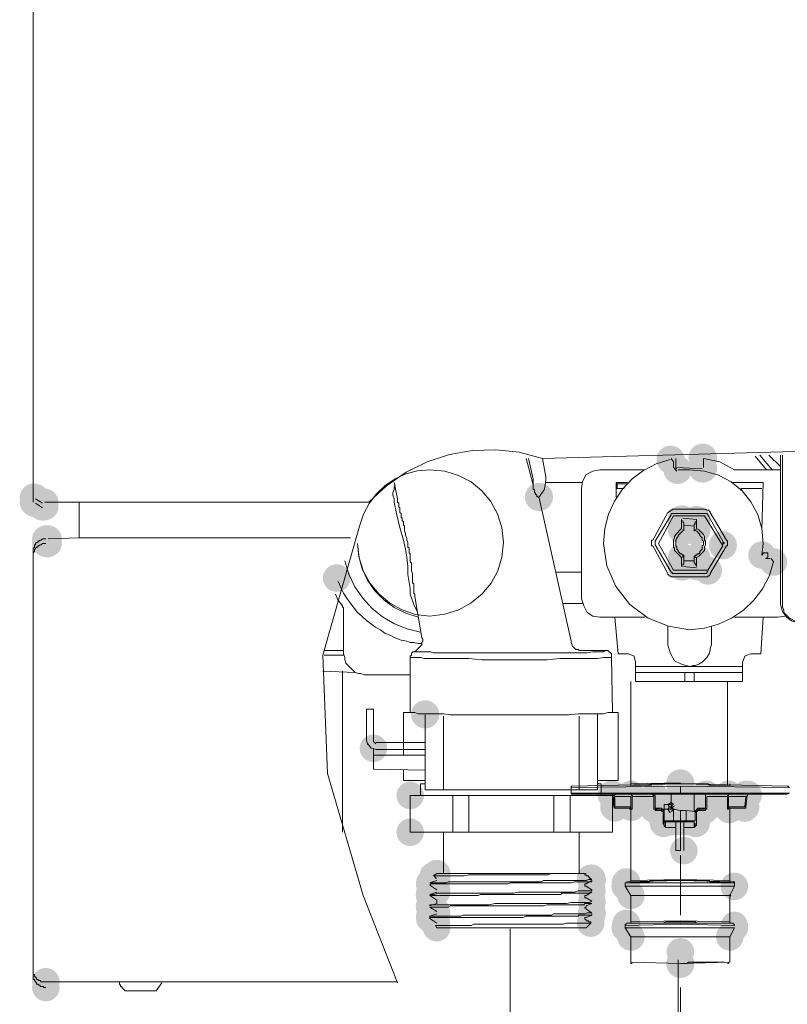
# Model space of a CAD drawing. Header units: millimetres. Extents: x -283 to 124139, y -3891 to 5906.
# Tile 14 of 55: x 940 to 975, y -2945 to -2899. Entities that reach past the tile are written whole.
import ezdxf

# ---------------------------------------------------------------- set-up
doc = ezdxf.new("R2010")
doc.units = ezdxf.units.MM
doc.header["$LTSCALE"] = 20
doc.header["$MEASUREMENT"] = 0
doc.layers.get('0').update_dxf_attribs({"color": 252, "linetype": 'CONTINUOUS'})

msp = doc.modelspace()

# ---------------------------------------------------------------- hatches: boundary and pattern name
h = msp.add_hatch(color=7)
edge = h.paths.add_edge_path()
edge.add_arc((970.01, -2919.666), 0.648, 0, 360)
h = msp.add_hatch(color=7)
edge = h.paths.add_edge_path()
edge.add_arc((971.492, -2919.587), 0.661, 0, 360)
h = msp.add_hatch(color=7)
edge = h.paths.add_edge_path()
edge.add_arc((970.328, -2920.142), 0.648, 0, 360)
h = msp.add_hatch(color=7)
edge = h.paths.add_edge_path()
edge.add_arc((971.492, -2920.063), 0.661, 0, 360)
h = msp.add_hatch(color=7)
edge = h.paths.add_edge_path()
edge.add_arc((940.694, -2921.412), 0.648, 0, 360)
h = msp.add_hatch(color=7)
edge = h.paths.add_edge_path()
edge.add_arc((940.694, -2921.624), 0.648, 0, 360)
h = msp.add_hatch(color=7)
edge = h.paths.add_edge_path()
edge.add_arc((940.747, -2921.439), 0.661, 0, 360)
h = msp.add_hatch(color=7)
edge = h.paths.add_edge_path()
edge.add_arc((940.747, -2921.65), 0.661, 0, 360)
h = msp.add_hatch(color=7)
edge = h.paths.add_edge_path()
edge.add_ellipse((941.144, -2921.624), major_axis=(0.688, 0), ratio=0.923077, start_angle=0, end_angle=360)
h = msp.add_hatch(color=7)
edge = h.paths.add_edge_path()
edge.add_arc((941.091, -2921.624), 0.635, 0, 360)
h = msp.add_hatch(color=7)
edge = h.paths.add_edge_path()
edge.add_arc((963.951, -2921.386), 0.648, 0, 360)
h = msp.add_hatch(color=7)
edge = h.paths.add_edge_path()
edge.add_ellipse((941.144, -2921.836), major_axis=(0.688, 0), ratio=0.923077, start_angle=0, end_angle=360)
h = msp.add_hatch(color=7)
edge = h.paths.add_edge_path()
edge.add_arc((941.091, -2921.836), 0.635, 0, 360)
h = msp.add_hatch(color=7)
edge = h.paths.add_edge_path()
edge.add_arc((970.539, -2922.444), 0.661, 0, 360)
h = msp.add_hatch(color=7)
edge = h.paths.add_edge_path()
edge.add_arc((970.539, -2922.418), 0.648, 0, 360)
h = msp.add_hatch(color=7)
edge = h.paths.add_edge_path()
edge.add_arc((971.201, -2922.444), 0.648, 0, 360)
h = msp.add_hatch(color=7)
edge = h.paths.add_edge_path()
edge.add_arc((970.539, -2922.867), 0.661, 0, 360)
h = msp.add_hatch(color=7)
edge = h.paths.add_edge_path()
edge.add_arc((970.592, -2922.947), 0.648, 0, 360)
h = msp.add_hatch(color=7)
edge = h.paths.add_edge_path()
edge.add_ellipse((971.148, -2922.947), major_axis=(0.688, 0), ratio=0.923077, start_angle=0, end_angle=360)
h = msp.add_hatch(color=7)
edge = h.paths.add_edge_path()
edge.add_arc((971.201, -2922.867), 0.648, 0, 360)
h = msp.add_hatch(color=7)
edge = h.paths.add_edge_path()
edge.add_ellipse((941.303, -2923.317), major_axis=(0.688, 0), ratio=0.923077, start_angle=0, end_angle=360)
h = msp.add_hatch(color=7)
edge = h.paths.add_edge_path()
edge.add_ellipse((941.303, -2923.529), major_axis=(0.688, 0), ratio=0.923077, start_angle=0, end_angle=360)
h = msp.add_hatch(color=7)
edge = h.paths.add_edge_path()
edge.add_arc((972.418, -2923.608), 0.648, 0, 360)
h = msp.add_hatch(color=7)
edge = h.paths.add_edge_path()
edge.add_arc((970.539, -2924.164), 0.648, 0, 360)
h = msp.add_hatch(color=7)
edge = h.paths.add_edge_path()
edge.add_arc((971.201, -2924.164), 0.635, 0, 360)
h = msp.add_hatch(color=7)
edge = h.paths.add_edge_path()
edge.add_arc((974.217, -2924.058), 0.635, 0, 360)
h = msp.add_hatch(color=7)
edge = h.paths.add_edge_path()
edge.add_arc((974.746, -2924.376), 0.635, 0, 360)
h = msp.add_hatch(color=7)
edge = h.paths.add_edge_path()
edge.add_arc((970.539, -2924.561), 0.661, 0, 360)
h = msp.add_hatch(color=7)
edge = h.paths.add_edge_path()
edge.add_arc((970.539, -2924.587), 0.648, 0, 360)
h = msp.add_hatch(color=7)
edge = h.paths.add_edge_path()
edge.add_arc((971.201, -2924.561), 0.648, 0, 360)
h = msp.add_hatch(color=7)
edge = h.paths.add_edge_path()
edge.add_arc((971.201, -2924.587), 0.635, 0, 360)
h = msp.add_hatch(color=7)
edge = h.paths.add_edge_path()
edge.add_arc((971.73, -2924.772), 0.648, 0, 360)
h = msp.add_hatch(color=7)
edge = h.paths.add_edge_path()
edge.add_arc((954.638, -2925.116), 0.635, 0, 360)
h = msp.add_hatch(color=7)
edge = h.paths.add_edge_path()
edge.add_arc((958.712, -2931.387), 0.648, 0, 360)
h = msp.add_hatch(color=7)
edge = h.paths.add_edge_path()
edge.add_arc((956.331, -2932.948), 0.635, 0, 360)
h = msp.add_hatch(color=7)
edge = h.paths.add_edge_path()
edge.add_arc((970.46, -2934.562), 0.648, 0, 360)
h = msp.add_hatch(color=7)
edge = h.paths.add_edge_path()
edge.add_ellipse((970.46, -2934.641), major_axis=(0, 0.688), ratio=0.923077, start_angle=0, end_angle=360)
h = msp.add_hatch(color=7)
edge = h.paths.add_edge_path()
edge.add_arc((958.024, -2935.118), 0.635, 0, 360)
h = msp.add_hatch(color=7)
edge = h.paths.add_edge_path()
edge.add_arc((958.024, -2935.118), 0.635, 0, 360)
h = msp.add_hatch(color=7)
edge = h.paths.add_edge_path()
edge.add_arc((967.311, -2935.091), 0.661, 0, 360)
h = msp.add_hatch(color=7)
edge = h.paths.add_edge_path()
edge.add_arc((967.364, -2935.118), 0.648, 0, 360)
h = msp.add_hatch(color=7)
edge = h.paths.add_edge_path()
edge.add_ellipse((968.184, -2935.118), major_axis=(0, 0.688), ratio=0.923077, start_angle=0, end_angle=360)
h = msp.add_hatch(color=7)
edge = h.paths.add_edge_path()
edge.add_arc((968.211, -2935.171), 0.648, 0, 360)
h = msp.add_hatch(color=7)
edge = h.paths.add_edge_path()
edge.add_arc((969.243, -2935.171), 0.635, 0, 360)
h = msp.add_hatch(color=7)
edge = h.paths.add_edge_path()
edge.add_arc((969.269, -2935.171), 0.648, 0, 360)
h = msp.add_hatch(color=7)
edge = h.paths.add_edge_path()
edge.add_arc((970.46, -2935.038), 0.648, 0, 360)
h = msp.add_hatch(color=7)
edge = h.paths.add_edge_path()
edge.add_arc((971.624, -2935.171), 0.635, 0, 360)
h = msp.add_hatch(color=7)
edge = h.paths.add_edge_path()
edge.add_arc((971.651, -2935.091), 0.661, 0, 360)
h = msp.add_hatch(color=7)
edge = h.paths.add_edge_path()
edge.add_arc((971.651, -2935.171), 0.648, 0, 360)
h = msp.add_hatch(color=7)
edge = h.paths.add_edge_path()
edge.add_ellipse((971.677, -2935.118), major_axis=(0, 0.688), ratio=0.923077, start_angle=0, end_angle=360)
h = msp.add_hatch(color=7)
edge = h.paths.add_edge_path()
edge.add_arc((972.656, -2935.171), 0.648, 0, 360)
h = msp.add_hatch(color=7)
edge = h.paths.add_edge_path()
edge.add_ellipse((972.682, -2935.118), major_axis=(0, 0.688), ratio=0.923077, start_angle=0, end_angle=360)
h = msp.add_hatch(color=7)
edge = h.paths.add_edge_path()
edge.add_ellipse((973.476, -2935.118), major_axis=(0, 0.688), ratio=0.923077, start_angle=0, end_angle=360)
h = msp.add_hatch(color=7)
edge = h.paths.add_edge_path()
edge.add_arc((973.556, -2935.091), 0.661, 0, 360)
h = msp.add_hatch(color=7)
edge = h.paths.add_edge_path()
edge.add_arc((967.417, -2935.647), 0.648, 0, 360)
h = msp.add_hatch(color=7)
edge = h.paths.add_edge_path()
edge.add_arc((967.444, -2935.673), 0.648, 0, 360)
h = msp.add_hatch(color=7)
edge = h.paths.add_edge_path()
edge.add_arc((968.211, -2935.647), 0.648, 0, 360)
h = msp.add_hatch(color=7)
edge = h.paths.add_edge_path()
edge.add_arc((969.243, -2935.7), 0.635, 0, 360)
h = msp.add_hatch(color=7)
edge = h.paths.add_edge_path()
edge.add_arc((969.269, -2935.726), 0.661, 0, 360)
h = msp.add_hatch(color=7)
edge = h.paths.add_edge_path()
edge.add_arc((969.269, -2935.7), 0.648, 0, 360)
h = msp.add_hatch(color=7)
edge = h.paths.add_edge_path()
edge.add_arc((969.296, -2935.726), 0.648, 0, 360)
h = msp.add_hatch(color=7)
edge = h.paths.add_edge_path()
edge.add_arc((970.063, -2935.541), 0.648, 0, 360)
h = msp.add_hatch(color=7)
edge = h.paths.add_edge_path()
edge.add_arc((971.412, -2935.726), 0.648, 0, 360)
h = msp.add_hatch(color=7)
edge = h.paths.add_edge_path()
edge.add_arc((971.624, -2935.7), 0.635, 0, 360)
h = msp.add_hatch(color=7)
edge = h.paths.add_edge_path()
edge.add_arc((971.624, -2935.7), 0.635, 0, 360)
h = msp.add_hatch(color=7)
edge = h.paths.add_edge_path()
edge.add_arc((971.651, -2935.7), 0.648, 0, 360)
h = msp.add_hatch(color=7)
edge = h.paths.add_edge_path()
edge.add_arc((972.656, -2935.647), 0.648, 0, 360)
h = msp.add_hatch(color=7)
edge = h.paths.add_edge_path()
edge.add_arc((972.709, -2935.753), 0.648, 0, 360)
h = msp.add_hatch(color=7)
edge = h.paths.add_edge_path()
edge.add_arc((973.423, -2935.673), 0.648, 0, 360)
h = msp.add_hatch(color=7)
edge = h.paths.add_edge_path()
edge.add_arc((973.423, -2935.7), 0.635, 0, 360)
h = msp.add_hatch(color=7)
edge = h.paths.add_edge_path()
edge.add_arc((973.45, -2935.647), 0.648, 0, 360)
h = msp.add_hatch(color=7)
edge = h.paths.add_edge_path()
edge.add_arc((969.507, -2935.779), 0.648, 0, 360)
h = msp.add_hatch(color=7)
edge = h.paths.add_edge_path()
edge.add_arc((969.693, -2935.964), 0.648, 0, 360)
h = msp.add_hatch(color=7)
edge = h.paths.add_edge_path()
edge.add_arc((971.174, -2935.964), 0.648, 0, 360)
h = msp.add_hatch(color=7)
edge = h.paths.add_edge_path()
edge.add_arc((971.571, -2935.779), 0.648, 0, 360)
h = msp.add_hatch(color=7)
edge = h.paths.add_edge_path()
edge.add_arc((969.693, -2936.388), 0.648, 0, 360)
h = msp.add_hatch(color=7)
edge = h.paths.add_edge_path()
edge.add_arc((970.142, -2936.308), 0.648, 0, 360)
h = msp.add_hatch(color=7)
edge = h.paths.add_edge_path()
edge.add_arc((970.46, -2936.308), 0.648, 0, 360)
h = msp.add_hatch(color=7)
edge = h.paths.add_edge_path()
edge.add_arc((970.724, -2936.308), 0.648, 0, 360)
h = msp.add_hatch(color=7)
edge = h.paths.add_edge_path()
edge.add_arc((971.121, -2936.308), 0.661, 0, 360)
h = msp.add_hatch(color=7)
edge = h.paths.add_edge_path()
edge.add_ellipse((971.148, -2936.335), major_axis=(0, 0.688), ratio=0.923077, start_angle=0, end_angle=360)
h = msp.add_hatch(color=7)
edge = h.paths.add_edge_path()
edge.add_arc((971.174, -2936.388), 0.648, 0, 360)
h = msp.add_hatch(color=7)
edge = h.paths.add_edge_path()
edge.add_arc((958.024, -2936.811), 0.635, 0, 360)
h = msp.add_hatch(color=7)
edge = h.paths.add_edge_path()
edge.add_arc((958.024, -2936.811), 0.635, 0, 360)
h = msp.add_hatch(color=7)
edge = h.paths.add_edge_path()
edge.add_arc((970.619, -2937.658), 0.635, 0, 360)
h = msp.add_hatch(color=7)
edge = h.paths.add_edge_path()
edge.add_arc((959.083, -2938.822), 0.635, 0, 360)
h = msp.add_hatch(color=7)
edge = h.paths.add_edge_path()
edge.add_arc((959.242, -2938.716), 0.635, 0, 360)
h = msp.add_hatch(color=7)
edge = h.paths.add_edge_path()
edge.add_ellipse((959.242, -2938.981), major_axis=(0, 0.688), ratio=0.923077, start_angle=0, end_angle=360)
h = msp.add_hatch(color=7)
edge = h.paths.add_edge_path()
edge.add_arc((966.332, -2938.928), 0.635, 0, 360)
h = msp.add_hatch(color=7)
edge = h.paths.add_edge_path()
edge.add_arc((966.359, -2938.954), 0.661, 0, 360)
h = msp.add_hatch(color=7)
edge = h.paths.add_edge_path()
edge.add_ellipse((958.924, -2939.192), major_axis=(0, 0.688), ratio=0.923077, start_angle=0, end_angle=360)
h = msp.add_hatch(color=7)
edge = h.paths.add_edge_path()
edge.add_arc((958.924, -2939.139), 0.635, 0, 360)
h = msp.add_hatch(color=7)
edge = h.paths.add_edge_path()
edge.add_arc((958.924, -2939.245), 0.635, 0, 360)
h = msp.add_hatch(color=7)
edge = h.paths.add_edge_path()
edge.add_arc((966.385, -2939.007), 0.648, 0, 360)
h = msp.add_hatch(color=7)
edge = h.paths.add_edge_path()
edge.add_arc((967.92, -2939.298), 0.635, 0, 360)
h = msp.add_hatch(color=7)
edge = h.paths.add_edge_path()
edge.add_arc((967.946, -2939.139), 0.648, 0, 360)
h = msp.add_hatch(color=7)
edge = h.paths.add_edge_path()
edge.add_arc((967.973, -2939.113), 0.648, 0, 360)
h = msp.add_hatch(color=7)
edge = h.paths.add_edge_path()
edge.add_arc((972.947, -2939.298), 0.635, 0, 360)
h = msp.add_hatch(color=7)
edge = h.paths.add_edge_path()
edge.add_arc((958.924, -2939.695), 0.648, 0, 360)
h = msp.add_hatch(color=7)
edge = h.paths.add_edge_path()
edge.add_arc((958.924, -2939.668), 0.635, 0, 360)
h = msp.add_hatch(color=7)
edge = h.paths.add_edge_path()
edge.add_arc((958.924, -2939.721), 0.635, 0, 360)
h = msp.add_hatch(color=7)
edge = h.paths.add_edge_path()
edge.add_ellipse((959.242, -2939.51), major_axis=(0, 0.688), ratio=0.923077, start_angle=0, end_angle=360)
h = msp.add_hatch(color=7)
edge = h.paths.add_edge_path()
edge.add_ellipse((966.385, -2939.51), major_axis=(0, 0.688), ratio=0.923077, start_angle=0, end_angle=360)
h = msp.add_hatch(color=7)
edge = h.paths.add_edge_path()
edge.add_arc((966.385, -2939.457), 0.635, 0, 360)
h = msp.add_hatch(color=7)
edge = h.paths.add_edge_path()
edge.add_arc((968.184, -2939.721), 0.635, 0, 360)
h = msp.add_hatch(color=7)
edge = h.paths.add_edge_path()
edge.add_arc((958.924, -2940.224), 0.648, 0, 360)
h = msp.add_hatch(color=7)
edge = h.paths.add_edge_path()
edge.add_arc((958.924, -2940.198), 0.635, 0, 360)
h = msp.add_hatch(color=7)
edge = h.paths.add_edge_path()
edge.add_arc((958.924, -2940.251), 0.635, 0, 360)
h = msp.add_hatch(color=7)
edge = h.paths.add_edge_path()
edge.add_ellipse((966.385, -2940.039), major_axis=(0, 0.688), ratio=0.923077, start_angle=0, end_angle=360)
h = msp.add_hatch(color=7)
edge = h.paths.add_edge_path()
edge.add_arc((966.385, -2939.986), 0.635, 0, 360)
h = msp.add_hatch(color=7)
edge = h.paths.add_edge_path()
edge.add_arc((958.924, -2940.674), 0.635, 0, 360)
h = msp.add_hatch(color=7)
edge = h.paths.add_edge_path()
edge.add_ellipse((959.242, -2940.515), major_axis=(0, 0.688), ratio=0.923077, start_angle=0, end_angle=360)
h = msp.add_hatch(color=7)
edge = h.paths.add_edge_path()
edge.add_arc((966.385, -2940.542), 0.648, 0, 360)
h = msp.add_hatch(color=7)
edge = h.paths.add_edge_path()
edge.add_arc((966.385, -2940.515), 0.635, 0, 360)
h = msp.add_hatch(color=7)
edge = h.paths.add_edge_path()
edge.add_arc((958.924, -2940.78), 0.635, 0, 360)
h = msp.add_hatch(color=7)
edge = h.paths.add_edge_path()
edge.add_arc((959.189, -2941.097), 0.635, 0, 360)
h = msp.add_hatch(color=7)
edge = h.paths.add_edge_path()
edge.add_arc((959.215, -2941.097), 0.648, 0, 360)
h = msp.add_hatch(color=7)
edge = h.paths.add_edge_path()
edge.add_ellipse((959.242, -2941.044), major_axis=(0, 0.688), ratio=0.923077, start_angle=0, end_angle=360)
h = msp.add_hatch(color=7)
edge = h.paths.add_edge_path()
edge.add_arc((966.332, -2940.991), 0.635, 0, 360)
h = msp.add_hatch(color=7)
edge = h.paths.add_edge_path()
edge.add_arc((967.973, -2941.018), 0.648, 0, 360)
h = msp.add_hatch(color=7)
edge = h.paths.add_edge_path()
edge.add_ellipse((972.947, -2941.15), major_axis=(0, 0.688), ratio=0.923077, start_angle=0, end_angle=360)
h = msp.add_hatch(color=7)
edge = h.paths.add_edge_path()
edge.add_arc((959.242, -2941.203), 0.635, 0, 360)
h = msp.add_hatch(color=7)
edge = h.paths.add_edge_path()
edge.add_arc((967.92, -2941.203), 0.635, 0, 360)
h = msp.add_hatch(color=7)
edge = h.paths.add_edge_path()
edge.add_arc((968.184, -2941.626), 0.635, 0, 360)
h = msp.add_hatch(color=7)
edge = h.paths.add_edge_path()
edge.add_arc((972.735, -2941.626), 0.635, 0, 360)
h = msp.add_hatch(color=7)
edge = h.paths.add_edge_path()
edge.add_arc((972.947, -2941.203), 0.635, 0, 360)
at = {"true_color": 0xff0000}
h = msp.add_hatch(color=1, dxfattribs=at)
edge = h.paths.add_edge_path()
edge.add_arc((970.46, -2942.314), 0.635, 0, 360)
h = msp.add_hatch(color=7)
edge = h.paths.add_edge_path()
edge.add_arc((970.46, -2942.87), 0.648, 0, 360)
h = msp.add_hatch(color=7)
edge = h.paths.add_edge_path()
edge.add_arc((941.25, -2943.69), 0.635, 0, 360)
h = msp.add_hatch(color=7)
edge = h.paths.add_edge_path()
edge.add_arc((941.25, -2943.955), 0.635, 0, 360)

# ---------------------------------------------------------------- linework, layer by layer
at = {"color": 7, "lineweight": 0}
for points in [[(940.668, -2742.924), (940.668, -2921.148)], [(940.668, -2743.136), (940.668, -2921.359)], [(1003.903, -2918.766), (984.024, -2919.062), (964.11, -2919.613)], [(964.11, -2919.613), (963.042, -2919.331), (961.961, -2919.209), (960.885, -2919.244), (959.829, -2919.431), (958.808, -2919.766), (957.839, -2920.246), (956.938, -2920.867), (956.119, -2921.624)], [(963.687, -2920.83), (963.528, -2920.248), (963.369, -2919.613)], [(963.475, -2919.613), (963.687, -2920.566)], [(964.11, -2919.613), (964.269, -2920.46)], [(969.984, -2919.666), (969.347, -2919.862), (968.765, -2920.162), (968.246, -2920.555), (967.8, -2921.03), (967.434, -2921.575), (967.159, -2922.181), (966.983, -2922.836), (966.914, -2923.529)], [(970.142, -2919.772), (970.037, -2919.613)], [(970.248, -2919.613), (970.248, -2920.036)], [(971.518, -2919.613), (971.518, -2920.036)], [(972.947, -2920.142), (972.278, -2919.775), (971.518, -2919.613)], [(973.899, -2919.507), (974.429, -2920.142)], [(974.111, -2919.454), (974.693, -2920.142)], [(974.534, -2919.454), (975.064, -2919.983)], [(975.064, -2919.454), (975.064, -2919.983)], [(975.169, -2919.454), (975.169, -2926.439), (975.222, -2926.598), (975.222, -2926.704), (975.487, -2926.968), (975.804, -2927.127), (980.461, -2927.127), (980.567, -2927.074), (980.726, -2927.021), (980.884, -2926.863), (980.99, -2926.81), (981.096, -2926.598), (981.096, -2926.333)], [(955.59, -2923.529), (955.667, -2924.19), (955.868, -2924.808), (956.18, -2925.371), (956.59, -2925.863), (957.083, -2926.272), (957.646, -2926.584), (958.264, -2926.785), (958.924, -2926.863), (959.616, -2926.782), (960.256, -2926.576), (960.834, -2926.26), (961.334, -2925.846), (961.745, -2925.347), (962.053, -2924.777), (962.246, -2924.149), (962.311, -2923.476), (962.243, -2922.797), (962.047, -2922.166), (961.736, -2921.597), (961.324, -2921.102), (960.823, -2920.695), (960.248, -2920.391), (959.61, -2920.202), (958.924, -2920.142), (958.362, -2920.186), (957.825, -2920.325), (957.325, -2920.551), (956.87, -2920.857), (956.47, -2921.236), (956.134, -2921.681), (955.873, -2922.183), (955.696, -2922.735)], [(968.819, -2920.142), (966.756, -2920.142), (966.438, -2920.195), (966.121, -2920.354), (965.962, -2920.671), (965.909, -2920.989)], [(970.142, -2919.772), (970.142, -2920.036)], [(970.142, -2920.036), (970.301, -2920.195)], [(970.248, -2920.036), (970.248, -2920.089), (970.301, -2920.089)], [(971.465, -2920.089), (970.301, -2920.036)], [(970.883, -2920.142), (970.354, -2920.142)], [(974.27, -2923.529), (974.21, -2922.832), (974.019, -2922.186), (973.711, -2921.604), (973.299, -2921.101), (972.797, -2920.689), (972.218, -2920.383), (971.575, -2920.196), (970.883, -2920.142)], [(975.064, -2920.142), (972.947, -2920.142)], [(975.064, -2919.983), (975.064, -2926.333)], [(963.687, -2920.566), (963.687, -2920.83)], [(963.951, -2921.412), (964.201, -2921.032), (964.269, -2920.618)], [(964.269, -2920.618), (964.269, -2920.46)], [(958.342, -2926.651), (958.183, -2926.333), (958.024, -2925.857), (958.024, -2925.593), (957.919, -2924.958), (957.919, -2924.587), (957.866, -2924.164), (957.813, -2923.793), (957.707, -2923.37), (957.548, -2922.788), (957.389, -2922.153), (957.284, -2921.624), (957.284, -2921.465), (957.231, -2921.306), (957.231, -2921.201), (957.284, -2921.042), (957.284, -2920.936), (957.337, -2920.83)], [(957.284, -2920.724), (957.442, -2921.465)], [(963.951, -2921.412), (963.898, -2921.412), (963.898, -2921.359), (963.845, -2921.359), (963.845, -2921.306), (963.792, -2921.253), (963.792, -2921.201), (963.739, -2921.201), (963.739, -2921.042), (963.687, -2921.042), (963.687, -2920.83)], [(965.962, -2920.724), (964.269, -2920.724)], [(965.909, -2920.989), (965.909, -2926.069), (966.015, -2926.386), (966.174, -2926.704), (966.438, -2926.863), (966.756, -2926.916)], [(967.549, -2920.777), (967.497, -2920.724), (967.497, -2921.412)], [(968.026, -2920.724), (967.497, -2920.724)], [(967.867, -2920.989), (967.497, -2920.989)], [(968.026, -2920.777), (967.549, -2920.777), (967.549, -2920.989)], [(974.27, -2920.724), (972.841, -2920.724)], [(974.217, -2920.989), (973.264, -2920.989), (973.264, -2921.095)], [(974.217, -2922.894), (974.27, -2920.724)], [(940.668, -2921.148), (940.668, -2921.412)], [(940.668, -2921.359), (940.668, -2921.624)], [(940.774, -2921.465), (941.091, -2921.677)], [(958.236, -2925.963), (958.236, -2925.857), (958.183, -2925.804), (958.183, -2925.381), (958.13, -2925.328), (958.13, -2924.905), (958.077, -2924.799), (958.077, -2924.428), (958.024, -2924.376), (958.024, -2924.005), (957.972, -2923.952), (957.972, -2923.741), (957.919, -2923.688), (957.919, -2923.476), (957.866, -2923.37), (957.866, -2923.264), (957.813, -2923.158), (957.813, -2923.053), (957.76, -2922.947), (957.76, -2922.735), (957.707, -2922.682), (957.707, -2922.523), (957.654, -2922.471), (957.654, -2922.365), (957.601, -2922.312), (957.601, -2922.153), (957.548, -2922.1), (957.548, -2921.888), (957.495, -2921.836), (957.495, -2921.677), (957.442, -2921.624), (957.442, -2921.465)], [(965.433, -2928.027), (963.951, -2921.359)], [(940.774, -2921.677), (941.091, -2921.888)], [(941.197, -2921.624), (956.119, -2921.624)], [(942.784, -2923.264), (942.784, -2921.624)], [(970.142, -2924.905), (970.089, -2924.905), (970.089, -2924.852), (970.037, -2924.852), (969.296, -2923.582), (969.296, -2923.423), (970.037, -2922.206), (970.037, -2922.153), (970.142, -2922.153)], [(969.454, -2923.529), (970.142, -2922.259)], [(970.142, -2922.153), (971.571, -2922.153)], [(971.571, -2922.259), (970.142, -2922.259)], [(970.513, -2922.841), (970.513, -2922.418)], [(971.201, -2922.418), (970.566, -2922.365)], [(971.201, -2922.418), (971.201, -2922.841)], [(971.571, -2922.153), (971.677, -2922.153), (971.73, -2922.206)], [(971.571, -2922.259), (972.418, -2923.635)], [(971.73, -2922.206), (972.418, -2923.423)], [(957.442, -2943.743), (955.855, -2939.721), (954.214, -2934.112), (954.003, -2928.662), (955.696, -2922.735)], [(970.142, -2923.529), (970.142, -2923.37), (970.195, -2923.264), (970.195, -2923.211), (970.248, -2923.106), (970.513, -2922.841)], [(970.619, -2922.629), (970.619, -2922.576), (970.566, -2922.523), (970.566, -2922.471)], [(970.566, -2922.894), (970.619, -2922.894), (970.619, -2922.947)], [(970.619, -2922.629), (970.619, -2922.947)], [(971.095, -2922.735), (970.619, -2922.682)], [(971.201, -2922.471), (971.201, -2922.523), (971.148, -2922.523), (971.148, -2922.629), (971.095, -2922.629)], [(971.095, -2922.947), (971.095, -2922.629)], [(971.201, -2922.894), (971.148, -2922.894), (971.148, -2922.947), (971.095, -2922.947)], [(971.201, -2922.841), (971.307, -2922.894), (971.518, -2923.106), (971.571, -2923.211), (971.571, -2923.37), (971.624, -2923.423), (971.624, -2923.529)], [(941.25, -2943.69), (941.038, -2943.69), (940.985, -2943.637), (940.932, -2943.637), (940.879, -2943.584), (940.827, -2943.584), (940.827, -2943.531), (940.721, -2943.426), (940.721, -2943.373), (940.668, -2943.32), (940.668, -2923.741), (940.721, -2923.688), (940.721, -2923.582), (940.774, -2923.582), (940.774, -2923.529), (940.827, -2923.476), (940.879, -2923.476), (940.879, -2923.423), (940.932, -2923.423), (940.985, -2923.37), (941.038, -2923.37), (941.091, -2923.317), (941.25, -2923.317)], [(941.356, -2923.317), (942.784, -2923.264)], [(942.784, -2923.264), (955.273, -2923.264)], [(970.566, -2922.947), (970.354, -2923.158), (970.354, -2923.211), (970.301, -2923.264), (970.301, -2923.317), (970.248, -2923.37), (970.248, -2923.529)], [(971.518, -2923.529), (971.518, -2923.423), (971.465, -2923.37), (971.465, -2923.264), (971.359, -2923.158), (971.359, -2923.106), (971.201, -2922.947)], [(941.25, -2943.955), (941.144, -2943.955), (941.144, -2943.902), (940.985, -2943.902), (940.985, -2943.849), (940.932, -2943.849), (940.879, -2943.796), (940.827, -2943.796), (940.827, -2943.743), (940.721, -2943.637), (940.721, -2943.584), (940.668, -2943.584), (940.668, -2923.952), (940.721, -2923.899), (940.721, -2923.793), (940.774, -2923.793), (940.774, -2923.741), (940.827, -2923.688), (940.879, -2923.688), (940.879, -2923.635), (940.932, -2923.635), (940.985, -2923.582), (941.038, -2923.582), (941.091, -2923.529), (941.25, -2923.529)], [(955.59, -2923.529), (955.651, -2924.124), (955.812, -2924.692), (956.065, -2925.22), (956.401, -2925.699), (956.81, -2926.118), (957.285, -2926.468), (957.816, -2926.737), (958.395, -2926.916)], [(966.914, -2923.529), (967.076, -2924.56), (967.492, -2925.511), (968.136, -2926.332), (968.978, -2926.968)], [(970.142, -2924.746), (969.454, -2923.529)], [(970.513, -2924.164), (970.195, -2923.846), (970.195, -2923.741), (970.142, -2923.688), (970.142, -2923.529)], [(970.248, -2923.529), (970.248, -2923.635), (970.301, -2923.688), (970.301, -2923.793), (970.354, -2923.846), (970.354, -2923.899), (970.46, -2924.005), (970.513, -2924.005), (970.566, -2924.058)], [(971.624, -2923.529), (971.624, -2923.582), (971.571, -2923.688), (971.571, -2923.846), (971.307, -2924.111), (971.201, -2924.164)], [(971.201, -2924.058), (971.254, -2924.005), (971.307, -2924.005), (971.359, -2923.952), (971.359, -2923.899), (971.465, -2923.793), (971.465, -2923.635), (971.518, -2923.582), (971.518, -2923.529)], [(972.418, -2923.635), (971.73, -2924.746)], [(972.418, -2923.423), (972.418, -2923.476), (972.471, -2923.476), (972.471, -2923.529), (972.418, -2923.529), (972.418, -2923.582)], [(974.217, -2924.058), (974.27, -2923.529)], [(970.513, -2924.587), (970.513, -2924.164)], [(970.566, -2924.058), (970.619, -2924.058), (970.619, -2924.111)], [(970.566, -2924.164), (970.566, -2924.111), (970.619, -2924.111)], [(970.619, -2924.111), (970.619, -2924.376)], [(971.095, -2924.111), (971.148, -2924.111), (971.148, -2924.058), (971.201, -2924.058)], [(971.201, -2924.164), (971.148, -2924.164), (971.148, -2924.111), (971.095, -2924.111)], [(971.095, -2924.376), (971.095, -2924.111)], [(971.201, -2924.164), (971.201, -2924.587)], [(974.376, -2924.217), (974.481, -2924.157), (974.482, -2924.058), (974.481, -2923.959), (974.376, -2923.952), (974.283, -2923.959), (974.217, -2924.058)], [(974.376, -2924.217), (974.587, -2924.217)], [(974.746, -2924.376), (974.64, -2924.217)], [(955.008, -2924.323), (955.199, -2924.944), (955.478, -2925.52), (955.835, -2926.043), (956.263, -2926.506), (956.752, -2926.901), (957.294, -2927.221), (957.88, -2927.457), (958.501, -2927.603)], [(970.566, -2924.534), (970.566, -2924.481), (970.619, -2924.481), (970.619, -2924.376)], [(970.566, -2924.587), (971.201, -2924.64)], [(970.619, -2924.323), (971.095, -2924.323)], [(970.883, -2927.498), (971.568, -2927.422), (972.217, -2927.24), (972.819, -2926.96), (973.364, -2926.59), (973.84, -2926.138), (974.236, -2925.613), (974.542, -2925.023), (974.746, -2924.376)], [(971.201, -2924.534), (971.148, -2924.481), (971.148, -2924.428), (971.095, -2924.428), (971.095, -2924.376)], [(965.909, -2924.852), (964.745, -2924.852)], [(971.73, -2924.746), (970.142, -2924.746)], [(971.571, -2924.905), (970.142, -2924.905)], [(971.73, -2924.799), (971.677, -2924.852), (971.677, -2924.905), (971.571, -2924.905)], [(958.554, -2928.133), (958.395, -2928.133), (958.183, -2928.08), (958.024, -2928.08), (957.866, -2928.027), (957.601, -2927.974), (957.337, -2927.868), (957.125, -2927.762), (956.86, -2927.656), (956.649, -2927.498), (956.437, -2927.392), (956.014, -2927.074), (955.802, -2926.863), (955.59, -2926.704), (955.114, -2926.069), (954.955, -2925.804), (954.849, -2925.593), (954.744, -2925.328), (954.691, -2925.275)], [(954.902, -2926.386), (954.691, -2926.122), (954.585, -2925.857)], [(958.236, -2925.963), (958.554, -2927.868)], [(954.955, -2926.704), (954.955, -2926.492), (954.902, -2926.439), (954.902, -2926.386)], [(965.062, -2926.281), (965.962, -2926.281)], [(975.064, -2926.333), (975.157, -2926.653), (975.347, -2926.919), (975.608, -2927.104), (975.91, -2927.18), (975.963, -2927.18)], [(954.955, -2928.609), (954.955, -2926.704)], [(968.819, -2926.916), (966.756, -2926.916)], [(967.444, -2926.916), (967.602, -2928.609), (968.079, -2928.609)], [(968.978, -2926.968), (969.916, -2927.331), (970.883, -2927.498)], [(974.958, -2926.916), (972.947, -2926.916)], [(973.688, -2928.609), (974.164, -2928.609), (974.27, -2926.916)], [(974.958, -2926.916), (975.275, -2926.863)], [(969.878, -2928.186), (969.878, -2927.339)], [(971.889, -2927.339), (971.889, -2928.186)], [(958.554, -2927.868), (958.607, -2927.921), (958.607, -2928.027), (958.554, -2928.08), (958.554, -2928.186), (958.236, -2928.503)], [(965.433, -2928.027), (965.433, -2928.08), (965.486, -2928.186), (965.486, -2928.238), (965.644, -2928.397), (965.75, -2928.397), (965.803, -2928.45), (965.962, -2928.45)], [(969.878, -2928.186), (969.984, -2928.556), (970.195, -2928.926), (970.513, -2929.085), (970.883, -2929.191)], [(971.889, -2928.186), (971.836, -2928.344), (971.836, -2928.45), (971.783, -2928.609), (971.677, -2928.768), (971.465, -2928.979), (971.307, -2929.085), (971.148, -2929.138), (971.042, -2929.138), (970.883, -2929.191)], [(954.955, -2928.45), (954.056, -2928.45)], [(954.056, -2928.662), (954.955, -2928.662)], [(955.908, -2929.561), (955.749, -2929.508), (955.643, -2929.508), (955.484, -2929.456), (955.061, -2929.032), (955.008, -2928.873), (955.008, -2928.768), (954.955, -2928.609)], [(958.236, -2928.503), (958.13, -2928.503), (958.13, -2928.556), (958.077, -2928.556), (958.077, -2928.662), (958.024, -2928.715), (958.024, -2928.768)], [(964.904, -2928.821), (964.322, -2928.873), (961.305, -2928.873), (960.723, -2928.821), (958.659, -2928.821), (958.501, -2928.768), (958.024, -2928.768)], [(958.024, -2928.768), (958.024, -2931.308)], [(959.665, -2928.556), (959.083, -2928.556), (958.977, -2928.503), (958.236, -2928.503)], [(964.745, -2928.556), (959.665, -2928.556)], [(967.02, -2928.45), (966.914, -2928.503), (966.438, -2928.503), (966.174, -2928.556), (964.745, -2928.556)], [(967.02, -2928.45), (967.126, -2928.45), (967.285, -2928.609), (967.285, -2928.768), (966.914, -2928.768), (966.65, -2928.821), (964.904, -2928.821)], [(965.962, -2928.45), (967.02, -2928.45)], [(967.338, -2931.308), (967.285, -2928.768)], [(968.396, -2928.979), (968.329, -2928.712), (968.079, -2928.609)], [(973.688, -2928.609), (973.529, -2928.662), (973.423, -2928.715), (973.37, -2928.873), (973.317, -2928.979)], [(968.396, -2929.456), (968.396, -2928.979)], [(970.883, -2929.191), (968.396, -2929.191)], [(973.317, -2929.191), (970.883, -2929.191)], [(973.317, -2929.191), (973.317, -2928.979)], [(973.317, -2929.456), (973.317, -2929.191)], [(955.484, -2929.456), (954.003, -2929.403)], [(954.902, -2936.811), (954.902, -2929.403)], [(958.024, -2929.561), (955.908, -2929.561)], [(970.672, -2929.456), (968.396, -2929.456)], [(968.396, -2929.456), (968.396, -2929.879)], [(970.672, -2929.456), (971.095, -2929.456)], [(970.672, -2929.879), (970.672, -2929.456)], [(973.317, -2929.456), (971.095, -2929.456)], [(971.095, -2929.456), (971.095, -2929.879)], [(973.317, -2929.456), (973.317, -2929.879)], [(968.184, -2934.588), (968.184, -2929.879)], [(968.396, -2929.879), (970.672, -2929.879)], [(973.317, -2929.879), (970.672, -2929.879)], [(972.629, -2934.641), (972.629, -2929.879)], [(956.014, -2931.149), (956.014, -2931.837)], [(956.331, -2931.149), (956.014, -2931.149)], [(956.331, -2931.837), (956.331, -2931.149)], [(958.024, -2931.308), (957.707, -2931.308), (957.707, -2932.683)], [(964.904, -2931.413), (959.877, -2931.413), (959.559, -2931.361), (958.395, -2931.361), (958.236, -2931.308), (958.024, -2931.308)], [(958.712, -2931.413), (958.712, -2934.853)], [(959.559, -2931.466), (959.559, -2934.853)], [(967.338, -2931.308), (967.126, -2931.308), (966.914, -2931.361), (965.75, -2931.361), (965.327, -2931.413), (964.904, -2931.413)], [(965.803, -2931.466), (965.803, -2934.853)], [(966.65, -2931.361), (966.65, -2934.853)], [(967.602, -2931.308), (967.338, -2931.308)], [(967.602, -2934.43), (967.602, -2931.308)], [(956.014, -2931.837), (956.014, -2932.578)], [(956.331, -2932.578), (956.331, -2931.837)], [(956.014, -2932.578), (956.067, -2932.789)], [(956.067, -2932.736), (956.225, -2932.948), (956.437, -2933.001)], [(956.331, -2932.578), (956.331, -2932.631), (956.437, -2932.736)], [(956.86, -2932.683), (956.437, -2932.683)], [(957.707, -2932.683), (956.86, -2932.683)], [(958.712, -2932.683), (957.707, -2932.683)], [(957.707, -2932.683), (957.707, -2933.001)], [(956.331, -2933.266), (956.331, -2932.948)], [(956.331, -2933.266), (956.331, -2933.901)], [(956.331, -2933.266), (958.712, -2933.266)], [(956.437, -2933.001), (956.86, -2933.001)], [(956.86, -2933.001), (957.707, -2933.001)], [(957.707, -2933.001), (958.712, -2933.001)], [(957.707, -2933.001), (957.707, -2933.266)], [(956.331, -2933.901), (958.712, -2933.953)], [(957.707, -2933.953), (957.707, -2934.43)], [(957.707, -2934.43), (958.712, -2934.43)], [(958.501, -2934.588), (958.501, -2935.118)], [(958.501, -2934.588), (958.712, -2934.588)], [(965.486, -2934.694), (970.46, -2934.588)], [(967.602, -2934.43), (966.65, -2934.43)], [(966.65, -2934.588), (966.809, -2934.588)], [(966.809, -2935.118), (966.809, -2934.588)], [(968.132, -2934.641), (969.137, -2934.641), (969.137, -2934.588), (970.46, -2934.588)], [(968.184, -2934.588), (968.184, -2934.641), (968.132, -2934.641)], [(968.184, -2934.588), (970.46, -2934.536)], [(970.46, -2934.588), (975.381, -2934.694)], [(970.46, -2934.588), (971.73, -2934.588), (971.783, -2934.641), (972.735, -2934.641)], [(972.788, -2934.641), (972.735, -2934.641), (972.735, -2934.588)], [(958.024, -2936.811), (958.024, -2935.118)], [(958.024, -2935.118), (958.024, -2936.811)], [(959.982, -2935.118), (958.024, -2935.118)], [(966.65, -2934.853), (958.712, -2934.853)], [(960.723, -2935.118), (959.982, -2935.118)], [(959.982, -2936.811), (959.982, -2935.118)], [(960.723, -2935.118), (960.723, -2936.811)], [(964.639, -2935.118), (960.723, -2935.118)], [(964.639, -2936.811), (964.639, -2935.118)], [(965.38, -2935.118), (964.639, -2935.118)], [(965.38, -2935.118), (965.38, -2936.811)], [(967.338, -2935.118), (965.38, -2935.118)], [(970.46, -2934.694), (965.433, -2934.747), (965.433, -2935.012), (970.46, -2935.012)], [(965.486, -2934.694), (965.433, -2934.694), (965.433, -2934.747)], [(965.433, -2935.012), (965.433, -2935.065), (965.486, -2935.065)], [(975.381, -2935.065), (965.486, -2935.065)], [(967.391, -2935.118), (967.338, -2935.118), (967.338, -2935.065), (967.285, -2935.065)], [(967.338, -2936.811), (967.338, -2935.118)], [(967.338, -2936.811), (967.338, -2935.118)], [(967.338, -2935.118), (967.391, -2935.647)], [(967.391, -2935.065), (967.444, -2935.065), (967.444, -2935.171)], [(967.391, -2935.118), (967.391, -2935.647)], [(967.444, -2935.171), (967.391, -2935.171), (967.391, -2935.118)], [(968.237, -2935.171), (968.237, -2935.118), (968.184, -2935.065)], [(969.243, -2935.171), (969.19, -2935.065)], [(969.243, -2935.171), (969.243, -2935.118), (969.19, -2935.118), (969.19, -2935.065)], [(969.719, -2935.806), (969.666, -2935.806), (969.666, -2935.753), (969.613, -2935.753), (969.613, -2935.7), (969.296, -2935.7), (969.296, -2935.118), (969.243, -2935.118), (969.243, -2935.065)], [(970.037, -2935.065), (970.037, -2935.541)], [(975.487, -2934.747), (970.46, -2934.694)], [(970.46, -2934.694), (970.46, -2935.012)], [(970.46, -2935.012), (975.487, -2935.012)], [(971.095, -2935.858), (971.095, -2935.065)], [(971.624, -2935.065), (971.624, -2935.7)], [(972.682, -2935.065), (972.682, -2935.118), (972.629, -2935.118), (972.629, -2935.171)], [(973.582, -2935.065), (973.529, -2935.118), (973.529, -2935.171), (973.476, -2935.171)], [(973.476, -2935.647), (973.529, -2935.118)], [(973.476, -2935.647), (973.529, -2935.118)], [(975.487, -2934.747), (975.434, -2934.747), (975.434, -2934.694), (975.381, -2934.694)], [(975.381, -2935.065), (975.487, -2935.012)], [(970.248, -2936.599), (969.772, -2936.599), (969.772, -2936.546), (969.719, -2936.546), (969.719, -2936.441), (969.666, -2936.441), (969.666, -2935.858), (969.613, -2935.858), (969.613, -2935.806), (969.296, -2935.806), (969.296, -2935.753), (969.243, -2935.753), (969.243, -2935.171), (968.237, -2935.171), (968.237, -2935.753), (968.184, -2935.753), (968.184, -2939.033), (970.46, -2938.981)], [(969.243, -2935.171), (969.243, -2935.7)], [(970.037, -2935.541), (969.719, -2935.541)], [(969.719, -2935.541), (969.719, -2935.753)], [(970.142, -2935.541), (970.037, -2935.435), (969.878, -2935.541), (969.931, -2935.594), (969.931, -2935.647), (969.984, -2935.647), (970.037, -2935.7), (970.195, -2935.594)], [(970.037, -2935.753), (970.037, -2935.541)], [(970.089, -2935.541), (970.089, -2935.753)], [(972.682, -2935.753), (972.629, -2935.753), (972.629, -2935.171), (971.677, -2935.171), (971.677, -2935.753), (971.624, -2935.753), (971.624, -2935.806), (971.254, -2935.806), (971.254, -2935.858), (971.201, -2935.858), (971.201, -2936.493), (971.148, -2936.493), (971.148, -2936.546), (971.095, -2936.599), (970.619, -2936.599)], [(971.624, -2935.7), (971.624, -2935.171)], [(968.132, -2935.7), (967.444, -2935.7)], [(968.132, -2935.7), (968.184, -2935.7), (968.184, -2935.647)], [(968.132, -2935.7), (968.132, -2935.753), (968.184, -2935.753)], [(968.132, -2935.7), (968.184, -2935.7), (968.184, -2935.753), (968.237, -2935.753)], [(969.507, -2935.753), (969.296, -2935.753)], [(969.296, -2935.753), (969.349, -2935.753), (969.349, -2935.806)], [(969.454, -2935.7), (969.454, -2935.753), (969.507, -2935.753)], [(969.719, -2935.964), (969.68, -2935.795), (969.507, -2935.753)], [(969.719, -2935.753), (970.037, -2935.753)], [(969.719, -2936.388), (969.719, -2935.753)], [(970.037, -2935.647), (969.931, -2935.647), (969.931, -2935.7), (969.878, -2935.753), (969.984, -2935.911)], [(970.142, -2935.753), (970.037, -2935.594)], [(970.037, -2935.858), (970.195, -2935.753)], [(970.037, -2935.753), (970.142, -2935.753), (970.46, -2935.806)], [(970.46, -2936.282), (970.142, -2936.282), (970.142, -2935.753)], [(970.724, -2935.806), (970.46, -2935.806)], [(970.46, -2935.806), (970.46, -2936.282), (970.724, -2936.282), (970.724, -2935.806)], [(970.724, -2935.806), (971.148, -2935.858)], [(971.624, -2935.7), (971.254, -2935.7), (971.254, -2935.753), (971.201, -2935.753), (971.201, -2935.806), (971.148, -2935.806), (971.148, -2935.858)], [(971.412, -2935.753), (971.307, -2935.753), (971.201, -2935.806), (971.148, -2935.911), (971.148, -2935.964)], [(971.148, -2935.858), (971.148, -2936.282)], [(971.359, -2935.806), (971.359, -2935.753), (971.412, -2935.753)], [(971.571, -2935.753), (971.412, -2935.753)], [(971.571, -2935.753), (971.677, -2935.7)], [(971.571, -2935.753), (971.624, -2935.753), (971.624, -2935.7)], [(972.682, -2935.647), (972.682, -2935.7), (972.735, -2935.7)], [(972.682, -2935.753), (972.682, -2935.7), (972.735, -2935.7)], [(973.423, -2935.7), (972.735, -2935.7)], [(972.735, -2935.753), (972.735, -2935.7), (972.788, -2935.7)], [(972.735, -2939.033), (972.735, -2935.753)], [(969.719, -2936.282), (969.719, -2936.335), (969.772, -2936.335)], [(969.719, -2936.282), (970.142, -2936.282)], [(969.719, -2936.388), (969.719, -2936.493), (969.772, -2936.546), (969.772, -2936.599)], [(970.142, -2936.335), (969.772, -2936.335)], [(969.772, -2936.599), (969.772, -2936.335)], [(970.46, -2936.335), (970.142, -2936.335)], [(970.248, -2936.335), (970.248, -2937.658)], [(970.724, -2936.335), (970.46, -2936.335)], [(970.46, -2936.335), (970.46, -2937.658)], [(970.619, -2937.658), (970.619, -2936.335)], [(970.724, -2936.282), (971.148, -2936.282)], [(971.095, -2936.335), (970.724, -2936.335)], [(971.095, -2936.335), (971.095, -2936.599)], [(971.095, -2936.599), (971.148, -2936.546), (971.148, -2936.388)], [(958.024, -2936.811), (959.982, -2936.811)], [(959.559, -2936.811), (959.559, -2938.716)], [(959.982, -2936.811), (960.723, -2936.811)], [(960.723, -2936.811), (964.639, -2936.811)], [(964.639, -2936.811), (965.38, -2936.811)], [(965.38, -2936.811), (967.338, -2936.811)], [(965.803, -2938.716), (965.803, -2936.811)], [(970.248, -2937.658), (970.46, -2937.658)], [(959.083, -2938.822), (959.242, -2938.716)], [(965.75, -2938.716), (964.48, -2938.716), (964.374, -2938.769), (960.723, -2938.769), (960.512, -2938.822), (959.083, -2938.822)], [(966.015, -2938.716), (959.242, -2938.716)], [(966.015, -2938.716), (965.75, -2938.716)], [(966.121, -2938.769), (966.068, -2938.769), (966.068, -2938.716), (966.121, -2938.716), (966.015, -2938.716)], [(958.924, -2939.139), (959.665, -2939.139), (959.771, -2939.086), (964.057, -2939.086), (964.163, -2939.033), (966.121, -2939.033), (966.227, -2938.981)], [(966.385, -2939.033), (966.385, -2939.086), (965.592, -2939.086), (965.433, -2939.139), (962.628, -2939.139), (962.522, -2939.192), (958.977, -2939.192), (958.924, -2939.245)], [(959.242, -2939.033), (958.924, -2939.139)], [(959.083, -2938.822), (959.136, -2938.822), (959.136, -2938.875), (959.189, -2938.875), (959.189, -2938.928), (959.242, -2938.928)], [(966.121, -2939.298), (966.068, -2939.298), (966.068, -2939.192), (966.121, -2939.192)], [(966.332, -2938.928), (966.279, -2938.928), (966.279, -2938.875), (966.227, -2938.875), (966.227, -2938.822), (966.121, -2938.822), (966.121, -2938.769)], [(966.121, -2939.192), (966.385, -2939.033)], [(966.227, -2938.981), (966.332, -2938.981), (966.332, -2938.928)], [(966.385, -2938.981), (966.227, -2938.981)], [(970.46, -2939.139), (967.92, -2939.139), (967.92, -2939.298), (970.46, -2939.298)], [(967.973, -2939.086), (970.46, -2939.033)], [(968.132, -2939.086), (969.031, -2939.086), (969.084, -2939.033), (970.46, -2939.033)], [(968.184, -2939.033), (968.184, -2939.086), (968.132, -2939.086)], [(970.46, -2938.981), (972.735, -2939.033)], [(970.46, -2939.033), (972.894, -2939.086)], [(970.46, -2939.033), (971.783, -2939.033), (971.836, -2939.086), (972.735, -2939.086)], [(972.947, -2939.139), (970.46, -2939.139)], [(972.788, -2939.086), (972.735, -2939.086), (972.735, -2939.033)], [(972.947, -2939.139), (972.947, -2939.086), (972.894, -2939.086)], [(972.947, -2939.298), (972.947, -2939.139)], [(958.924, -2939.245), (959.242, -2939.457)], [(958.924, -2939.668), (959.136, -2939.668), (959.242, -2939.616), (962.787, -2939.616), (962.999, -2939.563), (965.592, -2939.563), (965.75, -2939.51), (966.385, -2939.51), (966.385, -2939.457)], [(966.385, -2939.563), (966.332, -2939.563), (966.227, -2939.616), (965.009, -2939.616), (964.957, -2939.668), (961.252, -2939.668), (961.147, -2939.721), (958.924, -2939.721)], [(959.242, -2939.563), (958.924, -2939.668)], [(966.385, -2939.457), (966.121, -2939.298)], [(966.121, -2939.721), (966.385, -2939.563)], [(967.92, -2939.298), (968.184, -2939.721)], [(967.92, -2939.298), (970.46, -2939.298)], [(970.46, -2939.298), (972.947, -2939.298)], [(970.46, -2939.298), (972.947, -2939.298)], [(972.735, -2939.721), (972.947, -2939.298)], [(958.924, -2939.721), (959.242, -2939.933)], [(958.924, -2940.198), (958.924, -2940.145), (961.623, -2940.145), (961.94, -2940.092), (965.221, -2940.092), (965.433, -2940.039), (966.279, -2940.039), (966.385, -2939.986)], [(966.385, -2940.092), (966.068, -2940.092), (966.015, -2940.145), (964.322, -2940.145), (964.163, -2940.198), (959.877, -2940.198), (959.771, -2940.251), (958.924, -2940.251)], [(959.242, -2940.092), (958.924, -2940.198)], [(959.242, -2939.933), (959.242, -2940.092)], [(966.121, -2939.827), (966.068, -2939.827), (966.068, -2939.721), (966.121, -2939.721)], [(966.385, -2939.986), (966.121, -2939.827)], [(966.121, -2940.198), (966.385, -2940.092)], [(970.46, -2939.721), (968.184, -2939.721), (968.184, -2940.938), (970.46, -2940.886)], [(970.46, -2939.721), (968.184, -2939.721)], [(972.735, -2939.721), (970.46, -2939.721)], [(972.735, -2939.721), (970.46, -2939.721)], [(972.735, -2940.938), (972.735, -2939.721)], [(958.924, -2940.251), (959.242, -2940.462)], [(958.924, -2940.674), (960.353, -2940.674), (960.459, -2940.621), (964.533, -2940.621), (964.639, -2940.568), (966.068, -2940.568), (966.174, -2940.515), (966.385, -2940.515)], [(966.121, -2940.356), (966.121, -2940.303), (966.068, -2940.303), (966.068, -2940.251), (966.121, -2940.251), (966.121, -2940.198)], [(966.385, -2940.515), (966.121, -2940.356)], [(966.385, -2940.568), (966.385, -2940.621), (965.803, -2940.621), (965.75, -2940.674), (963.369, -2940.674), (963.21, -2940.727), (958.977, -2940.727), (958.924, -2940.78), (958.924, -2940.674)], [(959.242, -2940.568), (958.924, -2940.674)], [(958.924, -2940.78), (959.242, -2940.991)], [(959.189, -2941.097), (960.829, -2941.097), (960.935, -2941.044), (965.062, -2941.044), (965.221, -2940.991), (966.332, -2940.991)], [(959.242, -2941.203), (966.121, -2941.203), (966.332, -2940.991)], [(966.121, -2940.833), (966.068, -2940.833), (966.068, -2940.727), (966.121, -2940.727)], [(966.121, -2940.727), (966.385, -2940.621)], [(966.332, -2940.991), (966.332, -2940.938), (966.227, -2940.938), (966.227, -2940.886), (966.121, -2940.886), (966.121, -2940.833)], [(967.973, -2940.991), (970.46, -2940.991)], [(968.132, -2940.991), (969.666, -2940.991), (969.772, -2940.938), (970.46, -2940.938)], [(968.184, -2940.938), (968.184, -2940.991), (968.132, -2940.991)], [(970.46, -2940.886), (972.735, -2940.938)], [(970.46, -2940.938), (971.148, -2940.938), (971.201, -2940.991), (972.735, -2940.991)], [(970.46, -2940.991), (972.894, -2940.991)], [(972.788, -2940.991), (972.735, -2940.991), (972.735, -2940.938)], [(972.947, -2941.097), (972.947, -2941.044), (972.894, -2941.044), (972.894, -2940.991)], [(959.242, -2941.203), (959.189, -2941.097)], [(970.46, -2941.044), (967.92, -2941.097), (967.92, -2941.203), (970.46, -2941.203)], [(967.973, -2941.044), (967.92, -2941.044), (967.92, -2941.097)], [(967.92, -2941.203), (968.184, -2941.626)], [(967.92, -2941.203), (970.46, -2941.203)], [(972.947, -2941.097), (970.46, -2941.044)], [(970.46, -2941.203), (972.947, -2941.203)], [(970.46, -2941.203), (972.947, -2941.203)], [(972.735, -2941.626), (972.947, -2941.203)], [(970.46, -2941.626), (968.184, -2941.626), (968.184, -2942.791), (970.46, -2942.843), (970.777, -2942.843), (970.83, -2942.791), (972.471, -2942.791)], [(970.46, -2941.626), (968.184, -2941.626)], [(972.735, -2941.626), (970.46, -2941.626)], [(972.735, -2941.626), (970.46, -2941.626)], [(972.735, -2942.791), (972.735, -2941.626)], [(968.184, -2942.791), (968.184, -2942.843), (968.237, -2942.843)], [(970.46, -2996.871), (970.354, -2942.685)], [(970.46, -2942.843), (972.735, -2942.791)], [(972.629, -2942.843), (972.682, -2942.843), (972.682, -2942.791), (972.735, -2942.791)], [(957.442, -2943.69), (941.25, -2943.69)], [(944.637, -2943.69), (944.637, -2943.796), (944.689, -2943.849), (944.689, -2943.902), (944.742, -2943.902), (944.742, -2943.955), (944.901, -2944.113)], [(944.901, -2944.113), (946.33, -2944.113), (946.594, -2943.743)]]:
    msp.add_lwpolyline(points, dxfattribs=at)
for points in [[(969.19, -2923.37), (969.878, -2922.1), (969.931, -2922.1), (969.931, -2922.047), (969.984, -2922.047), (969.984, -2921.994), (970.089, -2921.994), (970.089, -2921.941), (971.624, -2921.941), (971.677, -2921.994), (971.783, -2921.994), (971.783, -2922.047), (971.836, -2922.047), (971.836, -2922.1), (972.577, -2923.37), (972.629, -2923.423), (972.629, -2923.635), (972.577, -2923.635), (971.836, -2924.905), (971.836, -2924.958), (971.783, -2925.011), (971.73, -2925.011), (971.73, -2925.063), (970.037, -2925.063), (969.984, -2925.011), (969.931, -2925.011), (969.931, -2924.958), (969.878, -2924.958), (969.878, -2924.905), (969.19, -2923.635), (969.137, -2923.635), (969.137, -2923.37)], [(967.444, -2935.647), (968.184, -2935.647), (968.184, -2935.171), (967.444, -2935.171)], [(973.476, -2935.171), (973.423, -2935.647), (972.682, -2935.647), (972.682, -2935.171)], [(967.391, -2935.647), (967.444, -2935.7)], [(973.423, -2935.7), (973.476, -2935.7), (973.476, -2935.647), (973.476, -2935.7)], [(972.735, -2939.721), (972.735, -2939.774), (972.788, -2939.721), (972.735, -2939.668)]]:
    msp.add_lwpolyline(points, close=True, dxfattribs=at)
at = {"color": 1, "lineweight": 0, "true_color": 0xff0000}
for points in [[(970.46, -2937.869), (970.46, -2940.621)], [(962.628, -2941.256), (962.628, -2946.23)], [(962.628, -2965.333), (962.628, -2941.256)], [(970.46, -2943.955), (970.46, -2946.706)]]:
    msp.add_lwpolyline(points, dxfattribs=at)

doc.saveas('drawing.dxf')
